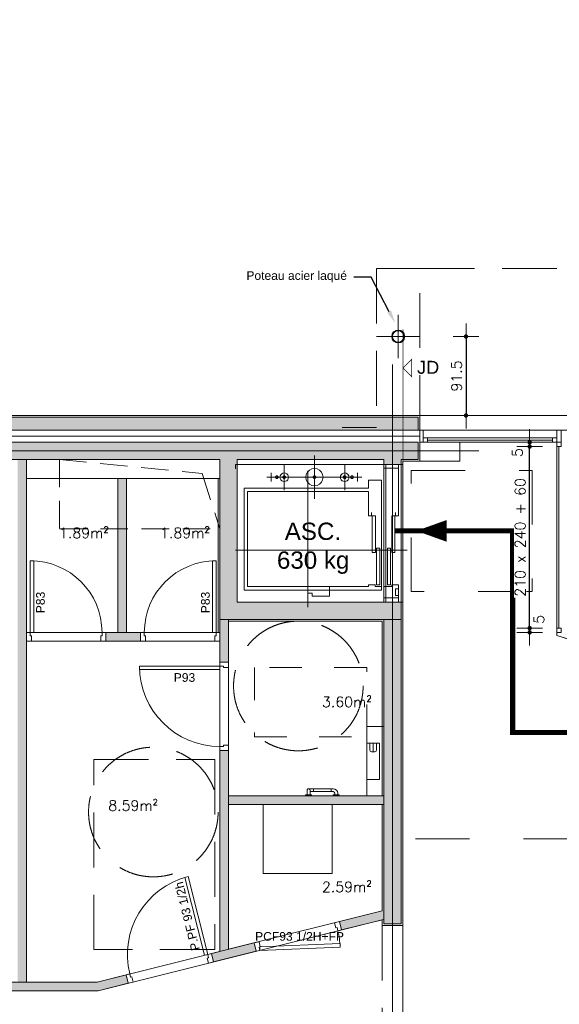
# Model space of a CAD drawing. Header units: metres. Extents: x -27451 to 793200, y -12566 to 75286.
# Tile 12 of 27: x 46401 to 52649, y 24190 to 35583. Entities that reach past the tile are written whole.
import ezdxf
from ezdxf import colors
from ezdxf.entities.mleader import LeaderData, LeaderLine
from ezdxf.math import Vec2, Vec3

# ---------------------------------------------------------------- set-up
doc = ezdxf.new("R2010")
doc.units = ezdxf.units.M
doc.header["$LTSCALE"] = 50
for name, pattern in [('AXES', [50.8, 31.75, -6.35, 6.35, -6.35]), ('CACHE', [9.525, 6.35, -3.175]), ('DIVISE', [31.75, 12.7, -6.35, 0, -6.35, 0, -6.35]), ('INTERROMPU', [19.05, 12.7, -6.35]), ('PLURIELLE', [0.5, 0.25, -0.25]), ('POINTILLE', [6.35, 0, -6.35])]:
    doc.linetypes.add(name, pattern=pattern)
doc.layers.get('0').update_dxf_attribs({"lineweight": 0})
doc.layers.get('DefPoints').update_dxf_attribs({"lineweight": 0})
for name, color, linetype, lineweight in [('D-CLDIST', 3, 'Continuous', 0), ('D-CLDOUB', 2, 'Continuous', 0), ('D-ISOLAT', 104, 'Continuous', 0), ('E-ASCENC', 30, 'Continuous', 0), ('E-EQUIP', 30, 'Continuous', 0), ('E-MOBIL', 43, 'Continuous', 0), ('H-CLOISON', 20, 'Continuous', 0), ('H-PAROIS', 9, 'Continuous', 0), ('O-MENUISEXT', 1, 'Continuous', 0), ('O-MENUISINT', 6, 'Continuous', 0), ('P-PLAF. PLACO', 60, 'Continuous', 0), ('R-COT50', 7, 'Continuous', 0), ('R-TEXTE1', 7, 'Continuous', 0), ('R-TEXTE2', 1, 'Continuous', 0), ('S-AXESTR', 1, 'AXES', 0), ('S-CHARPENTE', 8, 'Continuous', 0), ('S-ELTVUS', 195, 'Continuous', 0), ('S-ESCBETON', 1, 'Continuous', 0), ('S-MACON', 4, 'Continuous', 0), ('S-POUTRE', 8, 'INTERROMPU', 0), ('S-SANIT.', 143, 'Continuous', 0), ('T-DIVERS', 52, 'Continuous', 0), ('T-TEXTE SURFACE', 31, 'Continuous', 0), ('V-ENDUIT', 3, 'Continuous', 0)]:
    doc.layers.add(name, color=color, linetype=linetype, lineweight=lineweight)
doc.layers.add('R-ACCESSIBILITE PMR', color=7, linetype='Continuous', lineweight=0, true_color=0x8f23b3)
doc.layers.add('SU-SURHAB', color=21, linetype='Continuous', lineweight=0, plot=False)
doc.layers.add('SU-SURHOB', color=225, linetype='Continuous', lineweight=0, plot=False)
doc.styles.add('AAP Fort', font='swiss.ttf')
doc.styles.add('Cotation', font='Romans.shx')
doc.linetypes.add('ISOLATION', pattern='A,0.00254,-2.54,[134,ltypeshp.shx,S=2.54,R=0,X=-2.54,Y=0],-5.08,[134,ltypeshp.shx,S=2.54,R=180,X=2.54,Y=0],-2.54', length=10.16254)
doc.dimstyles.new('COT50', dxfattribs={"dimscale": 0, "dimtxt": 120, "dimasz": 10, "dimexe": 1.25, "dimexo": 0.625, "dimgap": 50, "dimtad": 1, "dimdec": 1, "dimlfac": 0.1, "dimrnd": 0.5, "dimdsep": 46, "dimtxsty": 'Cotation', "dimblk1": 'POINTCOT', "dimblk2": 'POINTCOT', "dimsah": 1, "dimcen": 150, "dimse1": 1, "dimse2": 1, "dimadec": 0, "dimazin": 0, "dimtfac": 1, "dimtdec": 1, "dimtix": 1, "dimtmove": 2, "dimatfit": 3, "dimldrblk": 'POINTCOT', "dimfxl": 1, "dimtfill": 1, "dimtolj": 1, "dimarcsym": 0})

# ---------------------------------------------------------------- blocks, each defined once
blk = doc.blocks.new('Pint_Cloison10_93')
for points in [[(-8.5, 0), (-4.5, 0), (-4.5, 93), (-8.5, 93)], [(-96, -10), (-102, -10), (-102, 0), (-97.5, 0), (-97.5, -4), (-96, -4)]]:
    blk.add_lwpolyline(points, close=True)
blk.add_lwpolyline([(0, -10), (-6, -10), (-6, -4), (-4.5, -4), (-4.5, 0), (0, 0), (0, -10)])
at = {"ltscale": 25}
blk.add_arc((-4.5, 0), 93, 90, 180, dxfattribs=at)
blk = doc.blocks.new('Pint_Cloison10_83')
for points in [[(-8.5, 0), (-4.5, 0), (-4.5, 83), (-8.5, 83)], [(-86, -10), (-92, -10), (-92, 0), (-87.5, 0), (-87.5, -4), (-86, -4)]]:
    blk.add_lwpolyline(points, close=True)
blk.add_lwpolyline([(0, -10), (-6, -10), (-6, -4), (-4.5, -4), (-4.5, 0), (0, 0), (0, -10)])
blk.add_arc((-4.5, 0), 83, 90, 180)
blk = doc.blocks.new('PORTE 90 CLOIS 12 SEMI FERMEE')
blk.add_lwpolyline([(-2, 0), (-2, -6), (-8, -6), (-8, -4.5), (-12, -4.5), (-12, 0), (-2, 0)])
for points in [[(-8.1, -5.3), (-12, -4.5), (-30.7, -95.6), (-26.8, -96.4)], [(-2, -96), (-2, -102), (-12, -102), (-12, -97.5), (-8, -97.5), (-8, -96)]]:
    blk.add_lwpolyline(points, close=True)
at = {"ltscale": 25}
blk.add_arc((-12, -4.5), 93, 258.4134, 270, dxfattribs=at)
blk = doc.blocks.new('POINTCOT')
for p, q in [((0, 15), (0, -15)), ((-15, 0), (15, 0))]:
    blk.add_line(p, q)
at = {"const_width": 2.5}
blk.add_lwpolyline([(-1.3, 0, 1), (1.3, 0, 1)], format="xyb", close=True, dxfattribs=at)
blk = doc.blocks.new('*D537')
at = {"layer": 'DefPoints', "color": 0, "transparency": 16777216}
for p in [(52619, 28543), (52619, 28493)]:
    blk.add_point(p, dxfattribs=at)
at = {"layer": 'R-COT50', "color": 0, "lineweight": -2, "transparency": 16777216}
for p, q in [((52306, 28553), (52306, 28563)), ((52306, 28483), (52306, 28473))]:
    blk.add_line(p, q, dxfattribs=at)
at = {"layer": 'R-COT50', "color": 0, "transparency": 16777216, "insert": (52413, 28644), "char_height": 120, "attachment_point": 5, "rotation": 90, "style": 'Cotation', "bg_fill": 3, "box_fill_scale": 1.1, "bg_fill_color": 256, "bg_fill_true_color": 13158600, "bg_fill_transparency": 0}
blk.add_mtext('\\A1;5', dxfattribs=at)
at = {"layer": 'DefPoints', "color": 0, "transparency": 16777216}
blk.add_point((52306, 28543), dxfattribs=at)
at = {"layer": 'R-COT50', "color": 0, "lineweight": -2, "transparency": 16777216}
blk.add_line((52306, 28493), (52306, 28543), dxfattribs=at)
at = {"layer": 'R-COT50', "color": 0, "lineweight": -2, "transparency": 16777216, "xscale": 10, "yscale": 10, "zscale": 10}
for p, rotation in [((52306, 28543), 270), ((52306, 28493), 90)]:
    blk.add_blockref('POINTCOT', p, dxfattribs=dict(at, rotation=rotation))
blk = doc.blocks.new('*D538')
at = {"layer": 'DefPoints', "color": 0, "transparency": 16777216}
for p in [(52306, 30643), (52619, 30643), (52619, 28543)]:
    blk.add_point(p, dxfattribs=at)
at = {"layer": 'R-COT50', "color": 0, "lineweight": -2, "transparency": 16777216}
blk.add_line((52306, 28553), (52306, 30633), dxfattribs=at)
at = {"layer": 'R-COT50', "color": 0, "lineweight": -2, "transparency": 16777216, "xscale": 10, "yscale": 10, "zscale": 10}
for p, rotation in [((52306, 30643), 90), ((52306, 28543), 270)]:
    blk.add_blockref('POINTCOT', p, dxfattribs=dict(at, rotation=rotation))
at = {"layer": 'R-COT50', "color": 0, "transparency": 16777216, "insert": (52196, 29593), "char_height": 120, "attachment_point": 5, "rotation": 90, "style": 'Cotation', "bg_fill": 3, "box_fill_scale": 1.1, "bg_fill_color": 256, "bg_fill_true_color": 13158600, "bg_fill_transparency": 0}
blk.add_mtext('\\A1;210 x 240 + 60', dxfattribs=at)
blk = doc.blocks.new('*D539')
at = {"layer": 'DefPoints', "color": 0, "transparency": 16777216}
for p in [(52306, 30693), (52619, 30693), (52619, 30643)]:
    blk.add_point(p, dxfattribs=at)
at = {"layer": 'R-COT50', "color": 0, "lineweight": -2, "transparency": 16777216}
for p, q in [((52306, 30703), (52306, 30713)), ((52306, 30643), (52306, 30693)), ((52306, 30633), (52306, 30623))]:
    blk.add_line(p, q, dxfattribs=at)
at = {"layer": 'R-COT50', "color": 0, "transparency": 16777216, "insert": (52163, 30574), "char_height": 120, "attachment_point": 5, "rotation": 90, "style": 'Cotation', "bg_fill": 3, "box_fill_scale": 1.1, "bg_fill_color": 256, "bg_fill_true_color": 13158600, "bg_fill_transparency": 0}
blk.add_mtext('\\A1;5', dxfattribs=at)
at = {"layer": 'R-COT50', "color": 0, "lineweight": -2, "transparency": 16777216, "xscale": 10, "yscale": 10, "zscale": 10}
for p, rotation in [((52306, 30693), 270), ((52306, 30643), 90)]:
    blk.add_blockref('POINTCOT', p, dxfattribs=dict(at, rotation=rotation))
blk = doc.blocks.new('*D541')
at = {"layer": 'DefPoints', "color": 0, "transparency": 16777216}
for p in [(50606, 31917), (50606, 31003), (51569, 31003)]:
    blk.add_point(p, dxfattribs=at)
at = {"layer": 'R-COT50', "color": 0, "lineweight": -2, "transparency": 16777216}
blk.add_line((51569, 31907), (51569, 31013), dxfattribs=at)
at = {"layer": 'R-COT50', "color": 0, "lineweight": -2, "transparency": 16777216, "xscale": 10, "yscale": 10, "zscale": 10}
for p, rotation in [((51569, 31917), 90), ((51569, 31003), 270)]:
    blk.add_blockref('POINTCOT', p, dxfattribs=dict(at, rotation=rotation))
at = {"layer": 'R-COT50', "color": 0, "transparency": 16777216, "insert": (51459, 31460), "char_height": 120, "attachment_point": 5, "rotation": 90, "style": 'Cotation', "bg_fill": 3, "box_fill_scale": 1.1, "bg_fill_color": 256, "bg_fill_true_color": 13158600, "bg_fill_transparency": 0}
blk.add_mtext('\\A1;91.5', dxfattribs=at)

msp = doc.modelspace()

# ---------------------------------------------------------------- hatches: boundary and pattern name
at = {"layer": 'H-CLOISON'}
for points in [[(46479.13, 30492.84), (46379.13, 30492.84), (46379.13, 24447.1), (46479.13, 24447.1)], [(47310.25, 24347.1), (47656.59, 24433.46), (47632.4, 24530.49), (47297.97, 24447.1), (46279.13, 24447.1), (46279.13, 24347.1)]]:
    msp.add_hatch(color=256, dxfattribs=at).paths.add_polyline_path(points)
h = msp.add_hatch(color=256, dxfattribs=at)
h.paths.add_polyline_path([(48819.13, 28642.84), (48719.13, 28642.84), (48719.13, 28147.84), (48819.13, 28147.84)])
h.paths.add_polyline_path([(47799.13, 28492.84), (47399.13, 28492.84), (47399.13, 28392.84), (47799.13, 28392.84)])
h.paths.add_polyline_path([(47639.13, 30272.84), (47539.13, 30272.84), (47539.13, 28492.84), (47639.13, 28492.84)])
h = msp.add_hatch(color=256, dxfattribs=at)
h.paths.add_polyline_path([(48819.13, 27127.84), (48719.13, 27127.84), (48719.13, 24801.44), (48819.13, 24826.37)])
h.paths.add_polyline_path([(50619.13, 26502.84), (50619.13, 26602.84), (48819.13, 26602.84), (48819.13, 26502.84)])
h = msp.add_hatch(color=256, dxfattribs=at)
h.paths.add_polyline_path([(48622.1, 24777.25), (48646.29, 24680.22), (49138.8, 24803.01), (49114.6, 24900.04)])
h.paths.add_polyline_path([(50104.31, 25146.81), (50128.5, 25049.78), (50619.13, 25172.1), (50619.13, 25275.17)])
at = {"layer": 'H-PAROIS', "true_color": 0x002f5f}
h = msp.add_hatch(color=158, dxfattribs=at)
h.dxf.hatch_style = 1
h.paths.add_polyline_path([(51014.13, 30832.84), (51014.13, 30982.84), (44359.13, 30982.84), (44359.13, 30832.84)])
h = msp.add_hatch(color=158, dxfattribs=at)
h.dxf.hatch_style = 1
h.paths.add_polyline_path([(44359.13, 30692.84), (44359.13, 30492.84), (48719.13, 30492.84), (48719.13, 30692.84)])
h = msp.add_hatch(color=158, dxfattribs=at)
edge = h.paths.add_edge_path()
edge.add_line((50819.13, 28642.84), (50819.13, 28842.84))
edge.add_line((50819.13, 28842.84), (48919.13, 28842.84))
edge.add_line((48919.13, 28842.84), (48919.13, 30492.84))
edge.add_line((48919.13, 30492.84), (50619.13, 30492.84))
edge.add_line((50619.13, 30492.84), (50619.13, 30434.85))
edge.add_line((50619.13, 30434.85), (50819.13, 30434.85))
edge.add_line((50819.13, 30434.85), (50819.13, 30492.84))
edge.add_line((50819.13, 30492.84), (50839.13, 30492.84))
edge.add_line((50839.13, 30492.84), (50839.13, 30692.84))
edge.add_line((50839.13, 30692.84), (48969.13, 30692.84))
edge.add_arc((48719.13, 30692.84), 250, -6.001522, 0, ccw=False)
edge.add_arc((48719.13, 30692.84), 250, -90, -6.001522, ccw=False)
edge.add_line((48719.13, 30442.84), (48719.13, 28642.84))
edge.add_line((48719.13, 28642.84), (50819.13, 28642.84))
h.paths.add_polyline_path([(51014.13, 30692.84), (50839.13, 30692.84), (50839.13, 30492.84), (51014.13, 30492.84)])
edge = h.paths.add_edge_path()
edge.add_arc((48719.13, 30692.84), 250, 353.998478, 360)
edge.add_line((48969.13, 30692.84), (48719.13, 30692.84))
edge.add_line((48719.13, 30692.84), (48719.13, 30442.84))
edge.add_arc((48719.13, 30692.84), 250, 270, 353.998478)
h = msp.add_hatch(color=158, dxfattribs=at)
h.dxf.hatch_style = 1
h.paths.add_polyline_path([(50619.13, 25122.1), (50819.13, 25122.1), (50819.13, 28642.84), (50619.13, 28642.84)])

# ---------------------------------------------------------------- linework, layer by layer
at = {"layer": 'D-CLDIST'}
for p, q in [((46479.13, 30492.84), (46479.13, 24447.1)), ((47539.13, 28492.84), (47539.13, 30272.84)), ((47639.13, 28492.84), (47639.13, 30272.84)), ((48719.13, 28642.84), (48719.13, 28147.84)), ((48819.13, 28642.84), (48819.13, 28147.84)), ((47399.13, 28492.84), (47799.13, 28492.84)), ((47399.13, 28392.84), (47799.13, 28392.84)), ((48719.13, 27127.84), (48719.13, 24801.44)), ((48819.13, 27127.84), (48819.13, 24826.37)), ((50619.13, 26602.84), (48819.13, 26602.84)), ((50619.13, 26502.84), (48819.13, 26502.84)), ((50104.31, 25146.81), (50599.13, 25270.18)), ((50128.5, 25049.78), (50619.13, 25172.1)), ((48622.1, 24777.25), (49114.6, 24900.04)), ((48646.29, 24680.22), (49138.8, 24803.01)), ((47297.97, 24447.1), (47632.4, 24530.49)), ((47297.97, 24447.1), (46279.13, 24447.1)), ((47310.25, 24347.1), (47656.59, 24433.46)), ((47310.25, 24347.1), (46279.13, 24347.1))]:
    msp.add_line(p, q, dxfattribs=at)
at = {"layer": 'D-CLDOUB'}
for p, q in [((51034.13, 30692.84), (51034.13, 30472.84)), ((50819.13, 30434.85), (50839.13, 30434.85)), ((50839.13, 30434.85), (50839.13, 30472.84)), ((50839.13, 30472.84), (50839.13, 30472.84)), ((50839.13, 30472.84), (51034.13, 30472.84)), ((46479.13, 30272.84), (46479.13, 30272.84)), ((46479.13, 30272.84), (48719.13, 30272.84)), ((48699.13, 30272.84), (48699.13, 28492.84)), ((50819.13, 28842.84), (50839.13, 28842.84)), ((50839.13, 28842.84), (50839.13, 25102.1)), ((48819.13, 28622.84), (50599.13, 28622.84)), ((50599.13, 28622.84), (50599.13, 27402.84)), ((50419.13, 27402.84), (50419.13, 26602.84)), ((50419.13, 27402.84), (50619.13, 27402.84)), ((50599.13, 26502.84), (50599.13, 25271.2)), ((50599.13, 25167.12), (50599.13, 25102.1)), ((50839.13, 25102.1), (50599.13, 25102.1))]:
    msp.add_line(p, q, dxfattribs=at)
at = {"layer": 'D-ISOLAT', "color": 32, "linetype": 'ISOLATION'}
msp.add_line((51034.13, 30762.84), (44359.13, 30762.84), dxfattribs=at)
at = {"layer": 'E-ASCENC'}
for p, q in [((49813.93, 30538.95), (49813.93, 30038.9)), ((50639.08, 30434.85), (48898.83, 30434.85)), ((48898.83, 30434.85), (48898.83, 30384.85)), ((49463.88, 30438.95), (49463.88, 30138.9)), ((50163.98, 30438.95), (50163.98, 30138.9)), ((50639.08, 30434.85), (50639.08, 28842.84)), ((50789.13, 30434.85), (50789.13, 29843.75)), ((49313.83, 30339), (49313.83, 30238.9)), ((49416.3, 30304.35), (49423.4, 30318.29)), ((49423.4, 30318.29), (49434.46, 30329.35)), ((49434.46, 30329.35), (49448.4, 30336.46)), ((49448.4, 30336.46), (49463.85, 30338.9)), ((49463.85, 30338.9), (49479.3, 30336.46)), ((49479.3, 30336.46), (49493.24, 30329.35)), ((49493.24, 30329.35), (49504.3, 30318.29)), ((49504.3, 30318.29), (49511.41, 30304.35)), ((49713.9, 30288.9), (49718.8, 30319.8)), ((49718.8, 30319.8), (49733, 30347.68)), ((49733, 30347.68), (49755.12, 30369.8)), ((49738.88, 30363.85), (49738.88, 28783.65)), ((49755.12, 30369.8), (49783, 30384.01)), ((49783, 30384.01), (49813.9, 30388.9)), ((49813.9, 30388.9), (49844.8, 30384.01)), ((49844.8, 30384.01), (49872.68, 30369.8)), ((49872.68, 30369.8), (49894.8, 30347.68)), ((49894.8, 30347.68), (49909.01, 30319.8)), ((49909.01, 30319.8), (49913.9, 30288.9)), ((50116.4, 30304.35), (50123.5, 30318.29)), ((50123.5, 30318.29), (50134.56, 30329.35)), ((50134.56, 30329.35), (50148.5, 30336.46)), ((50148.5, 30336.46), (50163.95, 30338.9)), ((50163.95, 30338.9), (50179.4, 30336.46)), ((50179.4, 30336.46), (50193.34, 30329.35)), ((50193.34, 30329.35), (50204.4, 30318.29)), ((50204.4, 30318.29), (50211.51, 30304.35)), ((50313.88, 30338.95), (50313.88, 30238.85)), ((50789.16, 30393.62), (50619, 30393.62)), ((50619.03, 30393.65), (50619.03, 28893.65)), ((50363.9, 30288.93), (49263.8, 30288.93)), ((49363.85, 30288.98), (49313.8, 30288.98)), ((49363.85, 30288.9), (49364.59, 30293.54)), ((49364.59, 30284.27), (49363.85, 30288.9)), ((49364.59, 30293.54), (49366.72, 30297.72)), ((49366.72, 30280.09), (49364.59, 30284.27)), ((49366.72, 30297.72), (49370.04, 30301.04)), ((49370.04, 30276.77), (49366.72, 30280.09)), ((49370.04, 30301.04), (49374.22, 30303.17)), ((49374.22, 30274.64), (49370.04, 30276.77)), ((49374.22, 30303.17), (49378.85, 30303.9)), ((49378.85, 30273.9), (49374.22, 30274.64)), ((49378.85, 30303.9), (49383.49, 30303.17)), ((49383.49, 30274.64), (49378.85, 30273.9)), ((49383.49, 30303.17), (49387.67, 30301.04)), ((49387.67, 30276.77), (49383.49, 30274.64)), ((49387.67, 30301.04), (49390.99, 30297.72)), ((49390.99, 30280.09), (49387.67, 30276.77)), ((49390.99, 30297.72), (49393.12, 30293.54)), ((49393.12, 30284.27), (49390.99, 30280.09)), ((49393.12, 30293.54), (49393.85, 30288.9)), ((49393.85, 30288.9), (49393.12, 30284.27)), ((49413.85, 30288.9), (49416.3, 30304.35)), ((49416.3, 30273.45), (49413.85, 30288.9)), ((49423.4, 30259.51), (49416.3, 30273.45)), ((49434.46, 30248.45), (49423.4, 30259.51)), ((49448.4, 30241.35), (49434.46, 30248.45)), ((49463.85, 30238.9), (49448.4, 30241.35)), ((49448.85, 30288.9), (49449.59, 30293.54)), ((49449.59, 30284.27), (49448.85, 30288.9)), ((49449.59, 30293.54), (49451.72, 30297.72)), ((49451.72, 30280.09), (49449.59, 30284.27)), ((49451.72, 30297.72), (49455.04, 30301.04)), ((49455.04, 30276.77), (49451.72, 30280.09)), ((49455.04, 30301.04), (49459.22, 30303.17)), ((49459.22, 30274.64), (49455.04, 30276.77)), ((49459.22, 30303.17), (49463.85, 30303.9)), ((49463.85, 30273.9), (49459.22, 30274.64)), ((49463.85, 30303.9), (49468.49, 30303.17)), ((49468.49, 30274.64), (49463.85, 30273.9)), ((49479.3, 30241.35), (49463.85, 30238.9)), ((49468.49, 30303.17), (49472.67, 30301.04)), ((49472.67, 30276.77), (49468.49, 30274.64)), ((49472.67, 30301.04), (49475.99, 30297.72)), ((49475.99, 30280.09), (49472.67, 30276.77)), ((49475.99, 30297.72), (49478.12, 30293.54)), ((49478.12, 30284.27), (49475.99, 30280.09)), ((49478.12, 30293.54), (49478.85, 30288.9)), ((49478.85, 30288.9), (49478.12, 30284.27)), ((49493.24, 30248.45), (49479.3, 30241.35)), ((49504.3, 30259.51), (49493.24, 30248.45)), ((49511.41, 30273.45), (49504.3, 30259.51)), ((49511.41, 30304.35), (49513.85, 30288.9)), ((49513.85, 30288.9), (49511.41, 30273.45)), ((49718.8, 30258), (49713.9, 30288.9)), ((49733, 30230.12), (49718.8, 30258)), ((49755.12, 30208), (49733, 30230.12)), ((49783, 30193.8), (49755.12, 30208)), ((49813.9, 30188.9), (49783, 30193.8)), ((49798.9, 30288.9), (49799.64, 30293.54)), ((49799.64, 30284.27), (49798.9, 30288.9)), ((49799.64, 30293.54), (49801.77, 30297.72)), ((49801.77, 30280.09), (49799.64, 30284.27)), ((49801.77, 30297.72), (49805.09, 30301.04)), ((49805.09, 30276.77), (49801.77, 30280.09)), ((49805.09, 30301.04), (49809.27, 30303.17)), ((49809.27, 30274.64), (49805.09, 30276.77)), ((49809.27, 30303.17), (49813.9, 30303.9)), ((49813.9, 30273.9), (49809.27, 30274.64)), ((49813.9, 30303.9), (49818.54, 30303.17)), ((49818.54, 30274.64), (49813.9, 30273.9)), ((49844.8, 30193.8), (49813.9, 30188.9)), ((49818.54, 30303.17), (49822.72, 30301.04)), ((49822.72, 30276.77), (49818.54, 30274.64)), ((49822.72, 30301.04), (49826.04, 30297.72)), ((49826.04, 30280.09), (49822.72, 30276.77)), ((49826.04, 30297.72), (49828.17, 30293.54)), ((49828.17, 30284.27), (49826.04, 30280.09)), ((49828.17, 30293.54), (49828.9, 30288.9)), ((49828.9, 30288.9), (49828.17, 30284.27)), ((49872.68, 30208), (49844.8, 30193.8)), ((49894.8, 30230.12), (49872.68, 30208)), ((49909.01, 30258), (49894.8, 30230.12)), ((49913.9, 30288.9), (49909.01, 30258)), ((50113.95, 30288.9), (50116.4, 30304.35)), ((50116.4, 30273.45), (50113.95, 30288.9)), ((50123.5, 30259.51), (50116.4, 30273.45)), ((50134.56, 30248.45), (50123.5, 30259.51)), ((50148.5, 30241.35), (50134.56, 30248.45)), ((50163.95, 30238.9), (50148.5, 30241.35)), ((50148.95, 30288.9), (50149.69, 30293.54)), ((50149.69, 30284.27), (50148.95, 30288.9)), ((50149.69, 30293.54), (50151.82, 30297.72)), ((50151.82, 30280.09), (50149.69, 30284.27)), ((50151.82, 30297.72), (50155.14, 30301.04)), ((50155.14, 30276.77), (50151.82, 30280.09)), ((50155.14, 30301.04), (50159.32, 30303.17)), ((50159.32, 30274.64), (50155.14, 30276.77)), ((50159.32, 30303.17), (50163.95, 30303.9)), ((50163.95, 30273.9), (50159.32, 30274.64)), ((50163.95, 30303.9), (50168.59, 30303.17)), ((50168.59, 30274.64), (50163.95, 30273.9)), ((50179.4, 30241.35), (50163.95, 30238.9)), ((50168.59, 30303.17), (50172.77, 30301.04)), ((50172.77, 30276.77), (50168.59, 30274.64)), ((50172.77, 30301.04), (50176.09, 30297.72)), ((50176.09, 30280.09), (50172.77, 30276.77)), ((50176.09, 30297.72), (50178.22, 30293.54)), ((50178.22, 30284.27), (50176.09, 30280.09)), ((50178.22, 30293.54), (50178.95, 30288.9)), ((50178.95, 30288.9), (50178.22, 30284.27)), ((50193.34, 30248.45), (50179.4, 30241.35)), ((50204.4, 30259.51), (50193.34, 30248.45)), ((50211.51, 30273.45), (50204.4, 30259.51)), ((50211.51, 30304.35), (50213.95, 30288.9)), ((50213.95, 30288.9), (50211.51, 30273.45)), ((50233.85, 30288.9), (50234.59, 30293.54)), ((50234.59, 30284.27), (50233.85, 30288.9)), ((50234.59, 30293.54), (50236.72, 30297.72)), ((50236.72, 30280.09), (50234.59, 30284.27)), ((50236.72, 30297.72), (50240.04, 30301.04)), ((50240.04, 30276.77), (50236.72, 30280.09)), ((50240.04, 30301.04), (50244.22, 30303.17)), ((50244.22, 30274.64), (50240.04, 30276.77)), ((50244.22, 30303.17), (50248.85, 30303.9)), ((50248.85, 30273.9), (50244.22, 30274.64)), ((50248.85, 30303.9), (50253.49, 30303.17)), ((50253.49, 30274.64), (50248.85, 30273.9)), ((50253.49, 30303.17), (50257.67, 30301.04)), ((50257.67, 30276.77), (50253.49, 30274.64)), ((50257.67, 30301.04), (50260.99, 30297.72)), ((50260.99, 30280.09), (50257.67, 30276.77)), ((50260.99, 30297.72), (50263.12, 30293.54)), ((50263.12, 30284.27), (50260.99, 30280.09)), ((50263.12, 30293.54), (50263.85, 30288.9)), ((50263.85, 30288.9), (50263.12, 30284.27)), ((50313.9, 30288.88), (50263.85, 30288.88)), ((50589, 30253.88), (50438.9, 30253.88)), ((50438.93, 30253.9), (50438.93, 30163.85)), ((50588.98, 30253.9), (50588.98, 28983.65)), ((50438.95, 30163.83), (48998.8, 30163.83)), ((48998.83, 30163.85), (48998.83, 28983.65)), ((49038.88, 30123.75), (49038.88, 29023.75)), ((50438.95, 30123.78), (49038.9, 30123.78)), ((50438.93, 30123.75), (50438.93, 29843.75)), ((50473.98, 29878.8), (50473.98, 29843.75)), ((50754.03, 29878.8), (50754.03, 29843.75)), ((50474, 29843.78), (50438.9, 29843.78)), ((50519.11, 29843.78), (50484, 29843.78)), ((50484.03, 29843.8), (50484.03, 29418.75)), ((50519.08, 29843.8), (50519.08, 29418.75)), ((50708.9, 29843.78), (50744, 29843.78)), ((50708.93, 29843.8), (50708.93, 29418.75)), ((50743.98, 29843.8), (50743.98, 29418.75)), ((50754, 29843.78), (50789.16, 29843.78)), ((50889.16, 29443.78), (48898.8, 29443.78)), ((50519.11, 29418.78), (50484, 29418.78)), ((50569.21, 29468.72), (50534.11, 29468.72)), ((50534.13, 29468.75), (50534.13, 29043.75)), ((50569.18, 29468.75), (50569.18, 29043.75)), ((50658.8, 29468.72), (50693.9, 29468.72)), ((50658.83, 29468.75), (50658.83, 29043.7)), ((50693.88, 29468.75), (50693.88, 29043.7)), ((50708.9, 29418.78), (50744, 29418.78)), ((50589, 28983.67), (48998.8, 28983.67)), ((50438.9, 29023.72), (49038.9, 29023.72)), ((49788.95, 28948.62), (49738.8, 28948.62)), ((49738.83, 29023.75), (49738.83, 28948.6)), ((49788.93, 28948.65), (49788.93, 28913.6)), ((49988.88, 29023.75), (49988.88, 28913.6)), ((50519, 29043.72), (50438.9, 29043.72)), ((50438.93, 29043.75), (50438.93, 29023.75)), ((50589, 29023.67), (50518.95, 29023.67)), ((50518.98, 29043.75), (50518.98, 29023.65)), ((50569.21, 29043.72), (50534.11, 29043.72)), ((50619, 29023.67), (50709.06, 29023.67)), ((50658.8, 29043.72), (50693.9, 29043.72)), ((50709, 29043.72), (50789.16, 29043.72)), ((50709.03, 29043.75), (50709.03, 29023.65)), ((50789.16, 28998.78), (50754.06, 28998.78)), ((50754.08, 28998.8), (50754.08, 28918.7)), ((50789.13, 29043.75), (50789.13, 28842.84)), ((49988.9, 28913.62), (49788.9, 28913.62)), ((50789.16, 28893.67), (50619, 28893.67)), ((50789.16, 28918.72), (50754.06, 28918.72))]:
    msp.add_line(p, q, dxfattribs=at)
at = {"layer": 'E-EQUIP', "linetype": 'PLURIELLE', "ltscale": 50}
msp.add_lwpolyline([(50935.01, 30367.84), (52335.01, 30367.84), (52335.01, 28967.84), (50935.01, 28967.84), (50935.01, 30367.84)], dxfattribs=at)
at = {"layer": 'E-MOBIL'}
msp.add_lwpolyline([(49219.13, 26502.84), (50019.13, 26502.84), (50019.13, 25702.84), (49219.13, 25702.84)], close=True, dxfattribs=at)
at = {"layer": 'O-MENUISEXT', "ltscale": 250}
for p, q in [((52619.13, 30742.84), (51074.13, 30742.84)), ((52619.13, 30692.84), (51074.13, 30692.84)), ((52569.13, 30717.84), (51124.13, 30717.84)), ((52619.13, 30692.84), (52619.13, 28455.74)), ((52644.13, 28542.84), (52644.13, 30642.84)), ((53066.15, 28320.28), (52619.13, 28455.74))]:
    msp.add_line(p, q, dxfattribs=at)
at = {"layer": 'O-MENUISEXT'}
for points in [[(51074.13, 30692.84), (51034.13, 30692.84), (51034.13, 30832.84), (51074.13, 30832.84)], [(52669.13, 30692.84), (52619.13, 30692.84), (52619.13, 30832.84), (52669.13, 30832.84)]]:
    msp.add_lwpolyline(points, close=True, dxfattribs=at)
at = {"layer": 'O-MENUISEXT', "ltscale": 250}
for points in [[(51124.13, 30692.84), (51074.13, 30692.84), (51074.13, 30742.84), (51124.13, 30742.84)], [(52619.13, 30692.84), (52569.13, 30692.84), (52569.13, 30742.84), (52619.13, 30742.84)], [(52669.13, 30642.84), (52619.13, 30642.84), (52619.13, 30692.84), (52669.13, 30692.84)], [(52669.13, 28492.84), (52619.13, 28492.84), (52619.13, 28542.84), (52669.13, 28542.84)]]:
    msp.add_lwpolyline(points, close=True, dxfattribs=at)
at = {"layer": 'P-PLAF. PLACO', "color": 253}
msp.add_lwpolyline([(48819.13, 26502.84), (48819.13, 24826.37), (50599.13, 25270.18), (50599.13, 26502.84)], close=True, dxfattribs=at)
at = {"layer": 'R-ACCESSIBILITE PMR', "linetype": 'POINTILLE', "ltscale": 0.5, "const_width": 60}
msp.add_lwpolyline([(54949.13, 32382.84), (54949.13, 30742.84), (53916.38, 27334.76), (52109.36, 27334.76), (52109.36, 29667.84), (50743.98, 29667.84)], dxfattribs=at)
at = {"layer": 'R-ACCESSIBILITE PMR', "linetype": 'INTERROMPU'}
msp.add_lwpolyline([(47259.02, 27022.19), (48659.02, 27022.19), (48659.02, 24822.19), (47259.02, 24822.19), (47259.02, 27022.19)], dxfattribs=at)
for centre in [(49627.64, 27873.18), (47948.48, 26414.69)]:
    msp.add_circle(centre, 750, dxfattribs=at)
at = {"layer": 'R-TEXTE2'}
msp.add_lwpolyline([(50993.65, 29667.84, 0, 250, 0), (51343.65, 29667.84, 0, 0, 0)], format="xyseb", dxfattribs=at)
at = {"layer": 'S-AXESTR', "ltscale": 5}
for p, q in [((50719.13, 31592.84), (50719.13, -7805.73)), ((51719.13, 30592.84), (20136.23, 30592.84))]:
    msp.add_line(p, q, dxfattribs=at)
at = {"layer": 'S-CHARPENTE', "linetype": 'AXES', "ltscale": 0.5}
for p, q in [((50784.13, 31667.02), (50784.13, 32167.02)), ((50534.13, 31917.02), (51034.13, 31917.02))]:
    msp.add_line(p, q, dxfattribs=at)
at = {"layer": 'S-CHARPENTE'}
for radius in [75, 67]:
    msp.add_circle((50784.13, 31917.02), radius, dxfattribs=at)
at = {"layer": 'S-ELTVUS'}
for p, q in [((51074.13, 30832.84), (55969.13, 30832.84)), ((50819.13, 30434.85), (50819.13, 28842.84))]:
    msp.add_line(p, q, dxfattribs=at)
at = {"layer": 'S-ESCBETON', "linetype": 'PLURIELLE', "ltscale": 50}
msp.add_line((54109.13, 26102.84), (50819.13, 26102.84), dxfattribs=at)
at = {"layer": 'S-MACON'}
for p, q in [((51014.13, 30982.84), (44359.13, 30982.84)), ((51014.13, 30832.84), (51014.13, 30982.84)), ((51014.13, 30832.84), (44359.13, 30832.84)), ((48719.13, 30692.84), (44359.13, 30692.84)), ((48719.13, 30692.84), (51014.13, 30692.84)), ((48719.13, 30492.84), (44359.13, 30492.84)), ((48719.13, 28642.84), (48719.13, 30492.84)), ((48919.13, 28842.84), (48919.13, 30492.84)), ((48919.13, 30492.84), (50619.13, 30492.84)), ((50619.13, 30434.85), (50619.13, 30492.84)), ((50619.13, 30434.85), (50819.13, 30434.85)), ((50819.13, 30434.85), (50819.13, 30492.84)), ((50819.13, 30492.84), (51014.13, 30492.84)), ((50819.13, 28842.84), (48919.13, 28842.84)), ((50819.13, 28642.84), (50819.13, 28842.84)), ((48719.13, 28642.84), (50819.13, 28642.84)), ((50619.13, 28642.84), (50619.13, 25122.1)), ((50619.13, 28642.84), (50819.13, 28642.84)), ((50819.13, 28642.84), (50819.13, 25122.1)), ((50819.13, 25122.1), (50619.13, 25122.1))]:
    msp.add_line(p, q, dxfattribs=at)
at = {"layer": 'S-MACON', "linetype": 'Continuous'}
msp.add_line((51014.13, 30492.84), (51014.13, 30692.84), dxfattribs=at)
at = {"layer": 'S-POUTRE'}
for p, q in [((51034.13, 32702.84), (50534.13, 32702.84)), ((50534.13, 32702.84), (50534.13, 30862.84)), ((51034.13, 30832.84), (51034.13, 32702.84)), ((50534.13, 30862.84), (50134.39, 30862.84)), ((50599.13, 25102.1), (50599.13, 22917.1)), ((50839.13, 25102.1), (50839.13, 22917.1))]:
    msp.add_line(p, q, dxfattribs=at)
msp.add_lwpolyline([(51034.13, 32702.84), (74571.58, 32702.84), (73935.79, 28972.84)], dxfattribs=at)
at = {"layer": 'S-POUTRE', "color": 10, "linetype": 'DIVISE', "const_width": 10}
msp.add_lwpolyline([(50839.13, 31999), (50839.13, 18268.2)], dxfattribs=at)
at = {"layer": 'S-POUTRE', "color": 10, "const_width": 10}
msp.add_lwpolyline([(50939.13, 31652.44), (50839.13, 31552.44), (50939.13, 31452.44)], close=True, dxfattribs=at)
at = {"layer": 'S-SANIT.'}
for p, q in [((50494.13, 27112.84), (50494.13, 27212.84)), ((49729.14, 26616.71), (49729.14, 26667.65)), ((50008.14, 26684.71), (49746.14, 26684.71)), ((49763.14, 26667.65), (49763.14, 26619.17)), ((49804.14, 26650.71), (49804.14, 26684.71)), ((50008.14, 26650.71), (50008.14, 26684.71)), ((50031.14, 26684.71), (50008.14, 26684.71)), ((49711.14, 26612.84), (49711.14, 26602.84)), ((49711.14, 26602.84), (49781.14, 26602.84)), ((49779.14, 26614.84), (49713.14, 26614.84)), ((50008.14, 26650.71), (49763.14, 26650.71)), ((49763.14, 26616.71), (49763.14, 26650.71)), ((49781.14, 26602.84), (49781.14, 26612.84)), ((50031.14, 26650.71), (50008.14, 26650.71)), ((50031.14, 26612.84), (50031.14, 26602.84)), ((50031.14, 26602.84), (50101.14, 26602.84)), ((50099.14, 26614.84), (50033.14, 26614.84)), ((50049.14, 26614.84), (50049.14, 26630.84)), ((50083.14, 26614.84), (50083.14, 26630.84)), ((50101.31, 26602.84), (50101.31, 26612.84))]:
    msp.add_line(p, q, dxfattribs=at)
at = {"layer": 'S-SANIT.', "linetype": 'PLURIELLE', "ltscale": 30}
msp.add_lwpolyline([(50419.13, 27285.34), (50419.13, 28085.34), (49119.13, 28085.34), (49119.13, 27285.34)], close=True, dxfattribs=at)
at = {"layer": 'S-SANIT.'}
msp.add_lwpolyline([(50419.13, 26792.84), (50419.13, 27212.84), (50569.13, 27212.84), (50569.13, 26792.84)], close=True, dxfattribs=at)
msp.add_lwpolyline([(50454.13, 27212.84), (50454.13, 27132.84, 0.41421356), (50474.13, 27112.84), (50514.13, 27112.84, 0.41421356), (50534.13, 27132.84), (50534.13, 27212.84)], format="xyb", close=True, dxfattribs=at)
for centre, radius, start, end in [((49746.14, 26667.71), 17, 359.795012, 180.204988), ((50031.14, 26632.71), 52, 360, 90), ((49713.14, 26612.84), 2, 90, 180), ((49779.14, 26612.84), 2, 360, 90), ((50031.14, 26632.71), 18, 360, 90), ((50033.14, 26612.84), 2, 90, 180), ((50099.31, 26612.84), 2, 360, 90)]:
    msp.add_arc(centre, radius, start, end, dxfattribs=at)
at = {"layer": 'SU-SURHAB'}
for points in [[(50839.13, 30472.84), (51499.13, 30472.84), (51499.13, 30692.84), (52619.13, 30692.84), (52619.13, 28455.74), (56099.13, 27401.2), (56099.13, 24322.84), (54109.13, 24322.84), (54109.13, 18777.1), (50839.13, 18777.1)], [(46479.13, 28492.84), (47539.13, 28492.84), (47539.13, 30272.84), (46479.13, 30272.84)], [(47639.13, 28492.84), (48699.13, 28492.84), (48699.13, 30272.84), (47639.13, 30272.84)], [(48819.13, 26602.84), (50599.13, 26602.84), (50599.13, 28622.84), (48819.13, 28622.84)], [(46479.13, 24447.1), (47297.97, 24447.1), (48719.13, 24801.44), (48719.13, 28392.84), (46479.13, 28392.84)], [(48819.13, 24826.37), (50599.13, 25270.18), (50599.13, 26502.84), (48819.13, 26502.84)], [(43568.21, 22847.1), (46809.13, 22847.1), (50599.13, 22847.1), (50599.13, 22917.1), (50839.13, 22917.1), (50839.13, 25102.1), (50599.13, 25102.1), (50599.13, 25167.12), (47310.25, 24347.1), (43568.21, 24347.1)]]:
    msp.add_lwpolyline(points, close=True, dxfattribs=at)
at = {"layer": 'SU-SURHOB'}
msp.add_lwpolyline([(74109.36, 31002.84), (44559.13, 31002.84), (44559.13, 35582.84), (35644.42, 35582.84), (34863.74, 31002.84), (15318.96, 31002.84)], dxfattribs=at)
msp.add_lwpolyline([(48919.13, 30492.84), (50619.13, 30492.84), (50619.13, 28842.84), (48919.13, 28842.84)], close=True, dxfattribs=at)
at = {"layer": 'T-DIVERS', "linetype": 'CACHE'}
for p, q in [((46860.05, 30492.84), (48513.97, 30330.48)), ((48513.97, 30330.48), (48719.13, 29692.84))]:
    msp.add_line(p, q, dxfattribs=at)
msp.add_lwpolyline([(46860.05, 29692.84), (48719.13, 29692.84), (48719.13, 30492.84), (46860.05, 30492.84)], close=True, dxfattribs=at)
at = {"layer": 'V-ENDUIT'}
for p, q in [((51034.13, 31002.84), (44359.13, 31002.84)), ((51034.13, 30832.84), (51034.13, 31002.84)), ((51014.13, 30832.84), (51034.13, 30832.84))]:
    msp.add_line(p, q, dxfattribs=at)

# ---------------------------------------------------------------- block references
at = {"layer": 'O-MENUISINT', "yscale": 10, "zscale": 10}
for name, p, xscale, rotation in [('Pint_Cloison10_83', (46479.13, 28492.84), -10, 359.9999999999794), ('Pint_Cloison10_93', (48719.13, 28147.84), 10, 90.00000000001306), ('Pint_Cloison10_93', (48622.1, 24777.25), 10, 14.00003845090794), ('PORTE 90 CLOIS 12 SEMI FERMEE', (49109.77, 24919.45), 10, 104.0000384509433)]:
    msp.add_blockref(name, p, dxfattribs=dict(at, xscale=xscale, rotation=rotation))
at = {"layer": 'O-MENUISINT', "xscale": 10, "yscale": 10, "zscale": 10}
msp.add_blockref('Pint_Cloison10_83', (48719.13, 28492.84), dxfattribs=at)

# ---------------------------------------------------------------- texts
at = {"layer": 'O-MENUISINT', "char_height": 100, "width": 1609.7149, "attachment_point": 5, "style": 'AAP Fort'}
for s, insert, rotation in [('P83', (46641.94, 28839.55), 90), ('P83', (48552.22, 28839.55), 90), ('\\A1;P.PF 93 1/2h', (48340.79, 25209.32), 104.000038)]:
    msp.add_mtext(s, dxfattribs=dict(at, insert=insert, rotation=rotation))
for s, insert in [('P93', (48309.1, 27970.84)), ('PCF93 1/2H+FP', (49641.53, 24974.89))]:
    msp.add_mtext(s, dxfattribs=dict(at, insert=insert))
at = {"layer": 'R-COT50', "char_height": 120, "width": 1968.5722, "attachment_point": 4, "style": 'Cotation'}
for insert in [(23703.13, 32390.65), (25864.05, 32390.65), (29064.05, 32390.65), (30664.05, 32390.65), (32264.05, 32390.65)]:
    msp.add_mtext('\\pi629.44;{\\fArial|b0|i0|c0|p34;ALL.  120}', dxfattribs=dict(at, insert=insert))
at = {"layer": 'R-TEXTE2', "char_height": 200, "attachment_point": 4, "style": 'AAP Fort'}
for s, insert, width in [('\\pi528.16;{\\fArial|b0|i0|c0|p34;ASC.\\P\\pi437.23;630 kg}', (48942.29, 29466.48), 1684.1454), ('\\pi2526.6;{\\fArial|b0|i0|c0|p34;\\P\\pi2286.9;R05\\P\\pi1647.8;RANGEMENT \\P\\pi1415.7;MATERIEL E.P.S.}', (19530.48, 29211.12), 5053.142), ('\\pi619.15;{\\fArial|b0|i0|c0|p34;A01\\P\\pi-126.89;SECRETARIAT}', (58150.33, 29195.61), 1684.1454), ('\\pi609.88;{\\fArial|b0|i0|c0|p34;P05\\P\\pi293.85;ESPACE \\P\\pi-195.58;PROFESSEURS}', (41112.18, 28474.69), 1684.1454), ('\\pi603.53;{\\fArial|b0|i0|c0|p34;R04\\P\\pi464.31;ZONE \\P\\pi-71.092;PHOTOCOPIE}', (60613.49, 25203.85), 1684.1454), ('\\pi610.37;V03\\P\\pi315.66;ESPACE \\P\\pi-15.565;POLYVALENT', (24207.02, 24299.15), 1684.1454), ('\\pi2521.7;V02\\P\\pi1135.6;SALLE DE PERMANENCE', (31331.09, 24299.15), 5506.8283)]:
    msp.add_mtext(s, dxfattribs=dict(at, insert=insert, width=width))
at = {"layer": 'S-POUTRE', "color": 10, "insert": (51002.7, 31559.56), "char_height": 150, "width": 552.878, "attachment_point": 4, "style": 'AAP Fort'}
msp.add_mtext('{\\fArial|b0|i0|c0|p34;JD}', dxfattribs=at)
at = {"layer": 'SU-SURHAB', "insert": (47426.45, 26549.92), "char_height": 120, "attachment_point": 1, "style": 'Cotation'}
msp.add_mtext('8.59m²', dxfattribs=at)
at = {"layer": 'T-TEXTE SURFACE', "char_height": 120, "attachment_point": 1, "style": 'Cotation'}
for s, insert in [('1.89m²', (46856.47, 29704.11)), ('1.89m²', (48026.47, 29704.11)), ('3.60m²', (49901.06, 27748.69)), ('2.59m²', (49901.06, 25608.69))]:
    msp.add_mtext(s, dxfattribs=dict(at, insert=insert))

# ---------------------------------------------------------------- leaders
at = {"layer": 'R-TEXTE1'}
ml = msp.add_multileader_mtext('Standard', dxfattribs=at)
ml.set_content('Poteau acier laqué ', color=256, style='AAP Fort')
ml.set_leader_properties()
ml.build(insert=Vec2(0, 0))
ml.multileader.update_dxf_attribs({"text_left_attachment_type": 2, "text_right_attachment_type": 2, "dogleg_length": 10, "arrow_head_size": 150})
ctx = ml.context
ctx.base_point, ctx.char_height, ctx.arrow_head_size, ctx.landing_gap_size, ctx.plane_origin = Vec3(48926.02, 32604.52), 100, 150, 100, Vec3(49092.74, 33564.92)
ctx.left_attachment, ctx.right_attachment = 2, 2
notes = []
notes.append((ctx, [(1, (1, 1, 0), (50470.32, 32604.52), (-1, 0), 199.29, [(0, [(50748.83, 32071.33)], 0, [])])]))
ctx.mtext.insert, ctx.mtext.rotation, ctx.mtext.flow_direction = Vec3(49026.02, 32672.17), 6.28318531, 5
for ctx, leaders in notes:
    for number, flags, end, landing, length, lines in leaders:
        leader = LeaderData()
        leader.index, (leader.has_last_leader_line, leader.has_dogleg_vector, leader.attachment_direction) = number, flags
        leader.last_leader_point, leader.dogleg_vector, leader.dogleg_length = Vec3(end), Vec3(landing), length
        for number, points, colour, breaks in lines:
            line = LeaderLine()
            line.index, line.vertices, line.color, line.breaks = number, Vec3.list(points), colors.encode_raw_color(colour), breaks
            leader.lines.append(line)
        ctx.leaders.append(leader)

# ---------------------------------------------------------------- next in the draw order: dimensions: what is measured, and where the dimension line sits
at = {"layer": 'R-COT50'}
dim = msp.add_linear_dim(base=(51569.35, 31002.84), p1=(50605.99, 31917.02), p2=(50605.99, 31002.84), angle=90, dimstyle='COT50', override={"dimscale": 1}, dxfattribs=at)
dim.commit()
dim.dimension.update_dxf_attribs({"geometry": '*D541', "text_midpoint": (51459.35, 31459.93)})
dim = msp.add_linear_dim(base=(52306.28, 28542.84), p1=(52619.13, 28492.84), p2=(52619.13, 28542.84), angle=90, dimstyle='COT50', override={"dimscale": 1}, dxfattribs=at)
dim.commit()
dim.dimension.update_dxf_attribs({"geometry": '*D537', "text_midpoint": (52413.09, 28644.4), "dimtype": 160})

# ---------------------------------------------------------------- next in the draw order: dimensions: what is measured, and where the dimension line sits
dim = msp.add_linear_dim(base=(52306.28, 30642.84), p1=(52619.13, 28542.84), p2=(52619.13, 30642.84), angle=90, text='<> x 240 + 60', dimstyle='COT50', override={"dimscale": 1}, dxfattribs=at)
dim.commit()
dim.dimension.update_dxf_attribs({"geometry": '*D538', "text_midpoint": (52196.28, 29592.84)})

# ---------------------------------------------------------------- next in the draw order: dimensions: what is measured, and where the dimension line sits
dim = msp.add_linear_dim(base=(52306.28, 30692.84), p1=(52619.13, 30642.84), p2=(52619.13, 30692.84), angle=90, dimstyle='COT50', override={"dimscale": 1}, dxfattribs=at)
dim.commit()
dim.dimension.update_dxf_attribs({"geometry": '*D539', "text_midpoint": (52162.91, 30574.22), "dimtype": 160})

doc.saveas('drawing.dxf')
